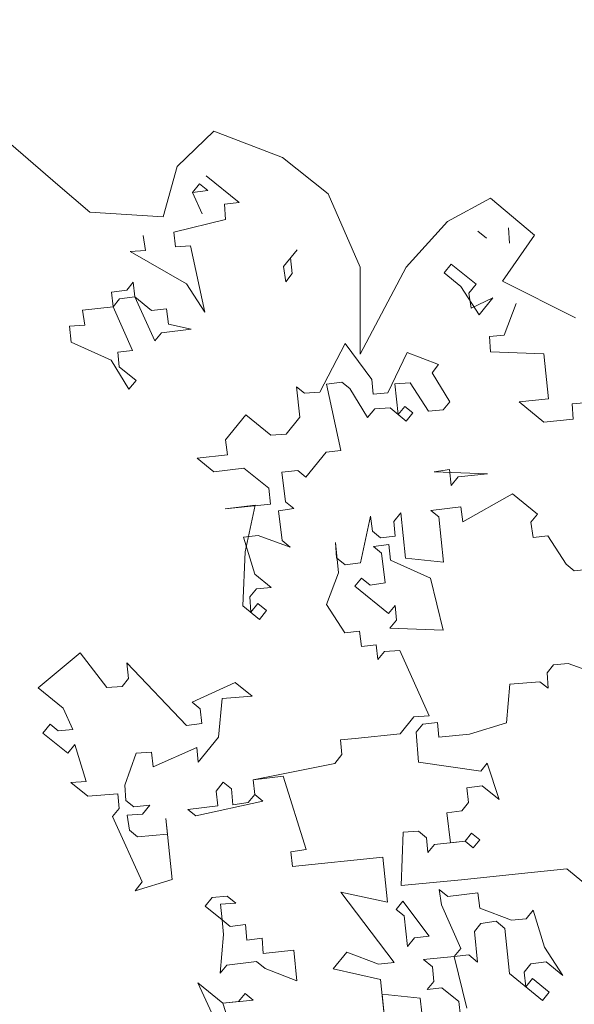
# Model space of a CAD drawing. Header units: millimetres. Extents: x 6487905018 to 6488192500, y 5882180700 to 5882375224.
# Tile 250 of 256: x 6488058995 to 6488059408, y 5882297000 to 5882297734. Entities that reach past the tile are written whole.
import ezdxf
from ezdxf.xclip import XClip

# ---------------------------------------------------------------- set-up
doc = ezdxf.new("R2010")
doc.units = ezdxf.units.MM
doc.header["$MEASUREMENT"] = 0
doc.header["$XCLIPFRAME"] = 2
doc.linetypes.add('Wipeout_Contour', pattern=[1000, 0, -1000])
doc.layers.add('drzewa_Nr_pióra__154', color=94, linetype='Continuous', lineweight=5)
doc.layers.add('Wymiarowanie_Nr_pióra__1', color=7, linetype='Continuous', lineweight=0)
for name, color, linetype in [('Mapa cyfrowa', 7, 'Continuous'), ('Wymiarowanie', 7, 'Continuous'), ('Zamość 06.10._2_Mapa cyfrowa', 7, 'Continuous')]:
    doc.layers.add(name, color=color, linetype=linetype)
doc.styles.add('GENERATED_STYLE_2', font='txt')
doc.dimstyles.new('GENERATED_STYLE__3', dxfattribs={"dimtxt": 750, "dimasz": 570, "dimexe": 0.18, "dimexo": 0, "dimgap": 0.09, "dimtad": 1, "dimtih": 1, "dimtoh": 1, "dimlfac": 0.001, "dimzin": 0, "dimdsep": 46, "dimtxsty": 'GENERATED_STYLE_2', "dimblk": 'ARROWHEAD_11', "dimblk1": 'ARROWHEAD_11', "dimblk2": 'ARROWHEAD_11', "dimcen": 0.09, "dimclrd": 7, "dimclre": 7, "dimclrt": 7, "dimazin": 0, "dimtfac": 1, "dimtdec": 4, "dimtmove": 0, "dimatfit": 3, "dimfxl": 0, "dimtolj": 1, "dimtzin": 0, "dimarcsym": 0})

# ---------------------------------------------------------------- blocks, each defined once
blk = doc.blocks.new('Rysunek_1_2')
at = {"color": 254, "linetype": 'Wipeout_Contour', "lineweight": 0, "ltscale": 70061284114.24681}
blk.add_wipeout([(6487915525.867126, 5882181505.900702), (6488146644.289524, 5882181505.900702), (6488146644.289524, 5882373115.540435), (6488107628.768834, 5882373115.540435), (6488107628.768834, 5882320263.490532), (6488101226.436201, 5882320263.490532), (6488101226.436201, 5882373115.540435), (6487915525.867126, 5882373115.540435)], dxfattribs=at).dxf.layer = 'Zamość 06.10._2_Mapa cyfrowa'
blk = doc.blocks.new('*D13', base_point=(6488045394.921593, 5882250647.102998))
at = {"layer": 'Wymiarowanie_Nr_pióra__1', "linetype": 'Continuous'}
for points in [[(6488050150, 5882301483.218829), (6488050138.58193, 5882301540.621344), (6488050106.066017, 5882301589.284846), (6488050057.402515, 5882301621.800758), (6488050000, 5882301633.218829), (6488049942.597486, 5882301621.800758), (6488049893.933983, 5882301589.284846), (6488049861.418071, 5882301540.621344), (6488049850, 5882301483.218829), (6488049861.418071, 5882301425.816314), (6488049893.933983, 5882301377.152812), (6488049942.597486, 5882301344.636899), (6488050000, 5882301333.218829), (6488050057.402515, 5882301344.636899), (6488050106.066017, 5882301377.152812), (6488050138.58193, 5882301425.816314)], [(6488100150, 5882301483.218829), (6488100138.58193, 5882301540.621344), (6488100106.066017, 5882301589.284846), (6488100057.402515, 5882301621.800758), (6488100000, 5882301633.218829), (6488099942.597486, 5882301621.800758), (6488099893.933983, 5882301589.284846), (6488099861.418071, 5882301540.621344), (6488099850, 5882301483.218829), (6488099861.418071, 5882301425.816314), (6488099893.933983, 5882301377.152812), (6488099942.597486, 5882301344.636899), (6488100000, 5882301333.218829), (6488100057.402515, 5882301344.636899), (6488100106.066017, 5882301377.152812), (6488100138.58193, 5882301425.816314)]]:
    blk.add_hatch(color=256, dxfattribs=at).paths.add_polyline_path(points)
for p, q in [((6488050000, 5882301633.218829), (6488050000, 5882302045.718829)), ((6488100000, 5882301633.218829), (6488100000, 5882302045.718829)), ((6488049700, 5882301483.218829), (6488049850, 5882301483.218829)), ((6488050150, 5882301483.218829), (6488099850, 5882301483.218829)), ((6488100150, 5882301483.218829), (6488100300, 5882301483.218829)), ((6488050000, 5882300920.718829), (6488050000, 5882301333.218829)), ((6488100000, 5882300920.718829), (6488100000, 5882301333.218829))]:
    blk.add_line(p, q, dxfattribs=at)
for centre in [(6488050000, 5882301483.218829), (6488100000, 5882301483.218829)]:
    blk.add_circle(centre, 150, dxfattribs=at)
at = {"layer": 'Wymiarowanie_Nr_pióra__1', "insert": (6488073721.141219, 5882301633.218829), "char_height": 750, "attachment_point": 7, "style": 'GENERATED_STYLE_2'}
blk.add_mtext('\\A1;{\\fArial|b1|i0|c238|p38;50,00}', dxfattribs=at)
blk = doc.blocks.new('ARROWHEAD_11')
at = {"color": 0, "linetype": 'Continuous', "lineweight": 0}
blk.add_line((0, 0), (-1, 0), dxfattribs=at)
at = {"color": 0, "linetype": 'Continuous', "lineweight": 0, "const_width": 0.25, "flags": 128}
blk.add_lwpolyline([(-0.125, 0, 1), (0.125, 0, 1)], format="xyb", close=True, dxfattribs=at)

msp = doc.modelspace()

# ---------------------------------------------------------------- block references
at = {"layer": 'Mapa cyfrowa', "color": 22, "linetype": 'Continuous', "lineweight": 5}
ref = msp.add_blockref('Rysunek_1_2', (0, 0), dxfattribs=at)
XClip(ref).set_block_clipping_path([(6487915525.8671264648, 5882181505.9007024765), (6488146644.2895231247, 5882181505.9007024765), (6488146644.2895231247, 5882373115.5404348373), (6488107628.7688331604, 5882373115.5404348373), (6488107628.7688331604, 5882320263.4905319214), (6488101226.4362001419, 5882320263.4905319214), (6488101226.4362001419, 5882373115.5404348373), (6487915525.8671264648, 5882373115.5404348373)])

# ---------------------------------------------------------------- next in the draw order: linework, layer by layer
at = {"layer": 'drzewa_Nr_pióra__154', "linetype": 'Continuous'}
for p, q in [((6488058978.575483, 5882297649.432926), (6488059023.046692, 5882297611.230901)), ((6488059111.83643, 5882297624.890861), (6488059139.396836, 5882297651.288764)), ((6488059139.396836, 5882297651.288764), (6488059190.381199, 5882297631.72084)), ((6488059190.381199, 5882297631.72084), (6488059224.531097, 5882297604.400921)), ((6488059101.59146, 5882297587.325971), (6488059111.83643, 5882297624.890861)), ((6488059133.616877, 5882297617.988221), (6488059158.230549, 5882297597.983727)), ((6488059023.046692, 5882297611.230901), (6488059046.951621, 5882297590.740961)), ((6488059123.425908, 5882297605.449181), (6488059128.710114, 5882297611.950906)), ((6488059128.710114, 5882297611.950906), (6488059134.74743, 5882297607.044143)), ((6488059134.74743, 5882297607.044143), (6488059123.425908, 5882297605.449181)), ((6488059123.425908, 5882297605.449181), (6488059130.593777, 5882297589.598339)), ((6488059224.531097, 5882297604.400921), (6488059248.436028, 5882297549.761082)), ((6488059158.230549, 5882297597.983727), (6488059147.28647, 5882297596.853174)), ((6488059147.28647, 5882297596.853174), (6488059148.03958, 5882297585.444686)), ((6488059313.320836, 5882297583.910981), (6488059345.506146, 5882297601.195188)), ((6488059345.506146, 5882297601.195188), (6488059378.205645, 5882297573.666011)), ((6488059046.951621, 5882297590.740961), (6488059101.59146, 5882297587.325971)), ((6488059148.03958, 5882297585.444686), (6488059109.458729, 5882297575.928745)), ((6488059282.585927, 5882297549.761082), (6488059313.320836, 5882297583.910981)), ((6488059088.323682, 5882297562.259152), (6488059086.72872, 5882297573.580674)), ((6488059109.458729, 5882297575.928745), (6488059110.589282, 5882297564.984667)), ((6488059342.618656, 5882297571.511793), (6488059336.116931, 5882297576.796)), ((6488059378.205645, 5882297573.666011), (6488059354.300715, 5882297539.516111)), ((6488059358.846941, 5882297579.144071), (6488059359.600051, 5882297567.735583)), ((6488059110.589282, 5882297564.984667), (6488059121.997769, 5882297565.737777)), ((6488059121.997769, 5882297565.737777), (6488059132.644263, 5882297516.212847)), ((6488059076.915194, 5882297561.506042), (6488059088.323682, 5882297562.259152)), ((6488059118.974669, 5882297537.347895), (6488059076.915194, 5882297561.506042)), ((6488059191.229609, 5882297550.34246), (6488059201.420578, 5882297562.8815)), ((6488059196.513815, 5882297556.844185), (6488059197.731334, 5882297545.058253)), ((6488059310.828231, 5882297545.680602), (6488059316.112436, 5882297552.182326)), ((6488059316.112436, 5882297552.182326), (6488059334.688793, 5882297537.084595)), ((6488059192.824571, 5882297539.020938), (6488059191.229609, 5882297550.34246)), ((6488059197.731334, 5882297545.058253), (6488059192.824571, 5882297539.020938)), ((6488059248.436028, 5882297549.761082), (6488059248.436028, 5882297484.876273)), ((6488059248.436028, 5882297484.876273), (6488059282.585927, 5882297549.761082)), ((6488059323.367271, 5882297535.489633), (6488059310.828231, 5882297545.680602)), ((6488059074.356503, 5882297532.738717), (6488059079.263266, 5882297538.776032)), ((6488059079.263266, 5882297538.776032), (6488059080.393819, 5882297527.831954)), ((6488059132.644263, 5882297516.212847), (6488059118.974669, 5882297537.347895)), ((6488059334.688793, 5882297537.084595), (6488059329.404587, 5882297530.58287)), ((6488059354.300715, 5882297539.516111), (6488059408.940555, 5882297512.196193)), ((6488059063.034981, 5882297531.143755), (6488059074.356503, 5882297532.738717)), ((6488059064.165534, 5882297520.199677), (6488059063.034981, 5882297531.143755)), ((6488059337.036864, 5882297514.354586), (6488059323.367271, 5882297535.489633)), ((6488059329.404587, 5882297530.58287), (6488059330.999549, 5882297519.261348)), ((6488059069.072296, 5882297526.236992), (6488059064.165534, 5882297520.199677)), ((6488059080.393819, 5882297527.831954), (6488059069.072296, 5882297526.236992)), ((6488059095.280931, 5882297494.910975), (6488059080.393819, 5882297527.831954)), ((6488059080.393819, 5882297527.831954), (6488059092.932859, 5882297517.640985)), ((6488059330.999549, 5882297519.261348), (6488059347.227834, 5882297526.893626)), ((6488059347.227834, 5882297526.893626), (6488059337.036864, 5882297514.354586)), ((6488059355.613221, 5882297499.256853), (6488059364.673637, 5882297522.739973)), ((6488059041.435524, 5882297517.851604), (6488059064.165534, 5882297520.199677)), ((6488059043.030486, 5882297506.530083), (6488059041.435524, 5882297517.851604)), ((6488059064.165534, 5882297520.199677), (6488059078.588237, 5882297487.656141)), ((6488059092.932859, 5882297517.640985), (6488059103.876938, 5882297518.771538)), ((6488059103.876938, 5882297518.771538), (6488059105.4719, 5882297507.450016)), ((6488059105.4719, 5882297507.450016), (6488059122.453295, 5882297503.673806)), ((6488059031.621999, 5882297505.776973), (6488059043.030486, 5882297506.530083)), ((6488059032.839517, 5882297493.991042), (6488059031.621999, 5882297505.776973)), ((6488059100.187694, 5882297500.948291), (6488059095.280931, 5882297494.910975)), ((6488059122.453295, 5882297503.673806), (6488059100.187694, 5882297500.948291)), ((6488059062.737395, 5882297480.488272), (6488059032.839517, 5882297493.991042)), ((6488059218.358177, 5882297456.575029), (6488059237.145153, 5882297492.974632)), ((6488059237.145153, 5882297492.974632), (6488059256.939028, 5882297466.09097)), ((6488059344.669143, 5882297498.126301), (6488059355.613221, 5882297499.256853)), ((6488059345.422253, 5882297486.717813), (6488059344.669143, 5882297498.126301)), ((6488059078.588237, 5882297487.656141), (6488059067.644158, 5882297486.525588)), ((6488059067.644158, 5882297486.525588), (6488059068.774712, 5882297475.58151)), ((6488059269.013659, 5882297456.277444), (6488059283.358282, 5882297486.262288)), ((6488059283.358282, 5882297486.262288), (6488059306.841401, 5882297477.201873)), ((6488059385.133657, 5882297485.289675), (6488059345.422253, 5882297486.717813)), ((6488059388.612281, 5882297451.615586), (6488059385.133657, 5882297485.289675)), ((6488059076.029546, 5882297458.888816), (6488059062.737395, 5882297480.488272)), ((6488059068.774712, 5882297475.58151), (6488059081.313752, 5882297465.39054)), ((6488059306.841401, 5882297477.201873), (6488059301.934638, 5882297471.164557)), ((6488059301.934638, 5882297471.164557), (6488059315.226789, 5882297449.5651)), ((6488059081.313752, 5882297465.39054), (6488059076.029546, 5882297458.888816)), ((6488059234.586462, 5882297464.207307), (6488059223.264939, 5882297462.612346)), ((6488059223.264939, 5882297462.612346), (6488059233.911433, 5882297413.087416)), ((6488059240.623777, 5882297459.300545), (6488059234.586462, 5882297464.207307)), ((6488059256.939028, 5882297466.09097), (6488059258.069581, 5882297455.146892)), ((6488059285.706353, 5882297463.532279), (6488059274.297866, 5882297462.779169)), ((6488059274.297866, 5882297462.779169), (6488059276.645938, 5882297440.049159)), ((6488059299.375947, 5882297442.397231), (6488059285.706353, 5882297463.532279)), ((6488059203.260445, 5882297437.998672), (6488059200.912374, 5882297460.728683)), ((6488059200.912374, 5882297460.728683), (6488059206.949689, 5882297455.821919)), ((6488059206.949689, 5882297455.821919), (6488059218.358177, 5882297456.575029)), ((6488059253.915928, 5882297437.701088), (6488059240.623777, 5882297459.300545)), ((6488059258.069581, 5882297455.146892), (6488059269.013659, 5882297456.277444)), ((6488059315.226789, 5882297449.5651), (6488059310.320025, 5882297443.527784)), ((6488059366.724124, 5882297449.354481), (6488059388.612281, 5882297451.615586)), ((6488059385.30048, 5882297434.256748), (6488059366.724124, 5882297449.354481)), ((6488059428.788095, 5882297449.810005), (6488059406.435528, 5882297447.926342)), ((6488059406.435528, 5882297447.926342), (6488059407.188638, 5882297436.517855)), ((6488059259.200134, 5882297444.202812), (6488059253.915928, 5882297437.701088)), ((6488059270.608622, 5882297444.955922), (6488059259.200134, 5882297444.202812)), ((6488059282.683253, 5882297435.142397), (6488059270.608622, 5882297444.955922)), ((6488059276.645938, 5882297440.049159), (6488059281.5527, 5882297446.086475)), ((6488059281.5527, 5882297446.086475), (6488059287.590016, 5882297441.179712)), ((6488059287.590016, 5882297441.179712), (6488059282.683253, 5882297435.142397)), ((6488059310.320025, 5882297443.527784), (6488059299.375947, 5882297442.397231)), ((6488059147.9869, 5882297421.227898), (6488059163.084632, 5882297439.804255)), ((6488059163.084632, 5882297439.804255), (6488059181.660989, 5882297424.706523)), ((6488059193.069476, 5882297425.459632), (6488059203.260445, 5882297437.998672)), ((6488059407.188638, 5882297436.517855), (6488059385.30048, 5882297434.256748)), ((6488059149.581862, 5882297409.906376), (6488059147.9869, 5882297421.227898)), ((6488059181.660989, 5882297424.706523), (6488059193.069476, 5882297425.459632)), ((6488059222.967355, 5882297411.956862), (6488059207.869623, 5882297393.380506)), ((6488059233.911433, 5882297413.087416), (6488059222.967355, 5882297411.956862)), ((6488059126.851852, 5882297407.558304), (6488059149.581862, 5882297409.906376)), ((6488059139.390893, 5882297397.367335), (6488059126.851852, 5882297407.558304)), ((6488059161.656494, 5882297400.09285), (6488059139.390893, 5882297397.367335)), ((6488059180.23285, 5882297384.995118), (6488059161.656494, 5882297400.09285)), ((6488059201.832307, 5882297398.287269), (6488059190.046376, 5882297397.06975)), ((6488059190.046376, 5882297397.06975), (6488059192.771891, 5882297374.80415)), ((6488059207.869623, 5882297393.380506), (6488059201.832307, 5882297398.287269)), ((6488059314.929203, 5882297398.909617), (6488059303.607681, 5882297397.314655)), ((6488059303.607681, 5882297397.314655), (6488059343.319086, 5882297395.886517)), ((6488059316.146722, 5882297387.123686), (6488059314.929203, 5882297398.909617)), ((6488059321.430928, 5882297393.625411), (6488059316.146722, 5882297387.123686)), ((6488059343.319086, 5882297395.886517), (6488059321.430928, 5882297393.625411)), ((6488059181.450369, 5882297373.209188), (6488059180.23285, 5882297384.995118)), ((6488059192.771891, 5882297374.80415), (6488059198.809207, 5882297369.897387)), ((6488059324.909553, 5882297359.951323), (6488059361.895442, 5882297380.788785)), ((6488059361.895442, 5882297380.788785), (6488059380.471799, 5882297365.691053)), ((6488059147.77628, 5882297369.730563), (6488059181.450369, 5882297373.209188)), ((6488059170.041882, 5882297372.456078), (6488059147.77628, 5882297369.730563)), ((6488059162.576427, 5882297337.651437), (6488059170.041882, 5882297372.456078)), ((6488059198.809207, 5882297369.897387), (6488059187.487685, 5882297368.302424)), ((6488059187.487685, 5882297368.302424), (6488059190.2132, 5882297346.036824)), ((6488059301.04899, 5882297368.54733), (6488059323.314591, 5882297371.272844)), ((6488059307.086307, 5882297363.640567), (6488059301.04899, 5882297368.54733)), ((6488059323.314591, 5882297371.272844), (6488059324.909553, 5882297359.951323)), ((6488059248.50096, 5882297329.510954), (6488059255.966414, 5882297364.315596)), ((6488059255.966414, 5882297364.315596), (6488059257.561377, 5882297352.994073)), ((6488059273.412218, 5882297360.161942), (6488059278.696424, 5882297366.663667)), ((6488059274.542771, 5882297349.217863), (6488059273.412218, 5882297360.161942)), ((6488059278.696424, 5882297366.663667), (6488059282.175049, 5882297332.989578)), ((6488059310.564931, 5882297329.966478), (6488059307.086307, 5882297363.640567)), ((6488059380.471799, 5882297365.691053), (6488059375.565036, 5882297359.653738)), ((6488059257.561377, 5882297352.994073), (6488059263.598692, 5882297348.087311)), ((6488059375.565036, 5882297359.653738), (6488059377.159998, 5882297348.332215)), ((6488059172.389953, 5882297349.726068), (6488059161.445874, 5882297348.595515)), ((6488059161.445874, 5882297348.595515), (6488059169.831262, 5882297320.958743)), ((6488059196.250516, 5882297341.130061), (6488059172.389953, 5882297349.726068)), ((6488059190.2132, 5882297346.036824), (6488059196.250516, 5882297341.130061)), ((6488059263.598692, 5882297348.087311), (6488059274.542771, 5882297349.217863)), ((6488059377.159998, 5882297348.332215), (6488059388.104076, 5882297349.462769)), ((6488059388.104076, 5882297349.462769), (6488059401.77367, 5882297328.327721)), ((6488059232.272676, 5882297321.878676), (6488059229.924603, 5882297344.608685)), ((6488059229.924603, 5882297344.608685), (6488059230.677713, 5882297333.200198)), ((6488059258.314487, 5882297341.585586), (6488059269.636008, 5882297343.180548)), ((6488059264.351802, 5882297336.678823), (6488059258.314487, 5882297341.585586)), ((6488059269.636008, 5882297343.180548), (6488059270.853527, 5882297331.394617)), ((6488059160.770846, 5882297297.475623), (6488059162.576427, 5882297337.651437)), ((6488059230.677713, 5882297333.200198), (6488059237.179439, 5882297327.915992)), ((6488059267.077317, 5882297314.413222), (6488059264.351802, 5882297336.678823)), ((6488059270.853527, 5882297331.394617), (6488059300.751405, 5882297317.891847)), ((6488059282.175049, 5882297332.989578), (6488059310.564931, 5882297329.966478)), ((6488059237.179439, 5882297327.915992), (6488059248.50096, 5882297329.510954)), ((6488059401.77367, 5882297328.327721), (6488059407.810986, 5882297323.420959)), ((6488059407.810986, 5882297323.420959), (6488059441.485074, 5882297326.899583)), ((6488059169.831262, 5882297320.958743), (6488059181.905893, 5882297311.145217)), ((6488059223.212259, 5882297298.395556), (6488059232.272676, 5882297321.878676)), ((6488059244.347307, 5882297312.06515), (6488059249.25407, 5882297318.102467)), ((6488059249.25407, 5882297318.102467), (6488059255.755795, 5882297312.81826)), ((6488059300.751405, 5882297317.891847), (6488059310.267345, 5882297279.310996)), ((6488059170.961815, 5882297310.014664), (6488059166.055052, 5882297303.977348)), ((6488059181.905893, 5882297311.145217), (6488059170.961815, 5882297310.014664)), ((6488059269.425388, 5882297291.683212), (6488059244.347307, 5882297312.06515)), ((6488059255.755795, 5882297312.81826), (6488059267.077317, 5882297314.413222)), ((6488059166.055052, 5882297303.977348), (6488059166.808162, 5882297292.568861)), ((6488059173.309887, 5882297287.284655), (6488059160.770846, 5882297297.475623)), ((6488059166.808162, 5882297292.568861), (6488059172.092368, 5882297299.070585)), ((6488059172.092368, 5882297299.070585), (6488059178.594092, 5882297293.786379)), ((6488059178.594092, 5882297293.786379), (6488059173.309887, 5882297287.284655)), ((6488059236.881853, 5882297277.260509), (6488059223.212259, 5882297298.395556)), ((6488059274.332151, 5882297297.720529), (6488059269.425388, 5882297291.683212)), ((6488059275.462705, 5882297286.77645), (6488059274.332151, 5882297297.720529)), ((6488059270.555942, 5882297280.739134), (6488059275.462705, 5882297286.77645)), ((6488059310.267345, 5882297279.310996), (6488059270.555942, 5882297280.739134)), ((6488059247.825932, 5882297278.391062), (6488059236.881853, 5882297277.260509)), ((6488059249.420894, 5882297267.06954), (6488059247.825932, 5882297278.391062)), ((6488059260.364973, 5882297268.200093), (6488059249.420894, 5882297267.06954)), ((6488059261.495525, 5882297257.256015), (6488059260.364973, 5882297268.200093)), ((6488059008.41807, 5882297236.217443), (6488059039.744086, 5882297262.426077)), ((6488059039.744086, 5882297262.426077), (6488059059.450995, 5882297236.384267)), ((6488059266.402288, 5882297263.29333), (6488059261.495525, 5882297257.256015)), ((6488059277.810776, 5882297264.04644), (6488059266.402288, 5882297263.29333)), ((6488059299.865757, 5882297215.27462), (6488059277.810776, 5882297264.04644)), ((6488059075.766247, 5882297243.174692), (6488059074.548728, 5882297254.960623)), ((6488059074.548728, 5882297254.960623), (6488059118.956275, 5882297208.072466)), ((6488059392.502635, 5882297253.347266), (6488059387.595872, 5882297247.309951)), ((6488059403.446713, 5882297254.477819), (6488059392.502635, 5882297253.347266)), ((6488059427.307276, 5882297245.881812), (6488059403.446713, 5882297254.477819)), ((6488059070.859484, 5882297237.137376), (6488059075.766247, 5882297243.174692)), ((6488059387.595872, 5882297247.309951), (6488059388.348982, 5882297235.901464)), ((6488059026.994427, 5882297221.119711), (6488059008.41807, 5882297236.217443)), ((6488059059.450995, 5882297236.384267), (6488059070.859484, 5882297237.137376)), ((6488059123.109928, 5882297225.51827), (6488059155.189054, 5882297240.318416)), ((6488059155.189054, 5882297240.318416), (6488059167.728095, 5882297230.127447)), ((6488059359.9591, 5882297238.924563), (6488059357.400408, 5882297210.157238)), ((6488059382.311666, 5882297240.808226), (6488059359.9591, 5882297238.924563)), ((6488059388.348982, 5882297235.901464), (6488059382.311666, 5882297240.808226)), ((6488059145.375529, 5882297228.243784), (6488059142.816837, 5882297199.476459)), ((6488059167.728095, 5882297230.127447), (6488059145.375529, 5882297228.243784)), ((6488059034.162295, 5882297205.268869), (6488059026.994427, 5882297221.119711)), ((6488059129.147244, 5882297220.611506), (6488059123.109928, 5882297225.51827)), ((6488059130.277797, 5882297209.667428), (6488059129.147244, 5882297220.611506)), ((6488059278.2663, 5882297201.98247), (6488059288.45727, 5882297214.52151)), ((6488059288.45727, 5882297214.52151), (6488059299.865757, 5882297215.27462)), ((6488059011.896694, 5882297202.543354), (6488059017.180901, 5882297209.045079)), ((6488059017.180901, 5882297209.045079), (6488059023.218217, 5882297204.138316)), ((6488059118.956275, 5882297208.072466), (6488059130.277797, 5882297209.667428)), ((6488059294.958995, 5882297209.237305), (6488059290.052232, 5882297203.199988)), ((6488059305.903073, 5882297210.367857), (6488059294.958995, 5882297209.237305)), ((6488059307.033627, 5882297199.423779), (6488059305.903073, 5882297210.367857)), ((6488059357.400408, 5882297210.157238), (6488059329.763636, 5882297201.771851)), ((6488059030.473051, 5882297187.445622), (6488059011.896694, 5882297202.543354)), ((6488059023.218217, 5882297204.138316), (6488059034.162295, 5882297205.268869)), ((6488059142.816837, 5882297199.476459), (6488059127.719106, 5882297180.900103)), ((6488059233.648133, 5882297197.373292), (6488059244.592213, 5882297198.503845)), ((6488059244.592213, 5882297198.503845), (6488059278.2663, 5882297201.98247)), ((6488059290.052232, 5882297203.199988), (6488059291.935894, 5882297180.847422)), ((6488059329.763636, 5882297201.771851), (6488059307.033627, 5882297199.423779)), ((6488059035.757257, 5882297193.947348), (6488059030.473051, 5882297187.445622)), ((6488059044.142645, 5882297166.310575), (6488059035.757257, 5882297193.947348)), ((6488059126.588553, 5882297191.844181), (6488059094.045017, 5882297177.421477)), ((6488059127.719106, 5882297180.900103), (6488059126.588553, 5882297191.844181)), ((6488059234.778687, 5882297186.429214), (6488059233.648133, 5882297197.373292)), ((6488059081.505977, 5882297187.612447), (6488059072.90997, 5882297163.751884)), ((6488059092.914465, 5882297188.365556), (6488059081.505977, 5882297187.612447)), ((6488059094.045017, 5882297177.421477), (6488059092.914465, 5882297188.365556)), ((6488059229.49448, 5882297179.927488), (6488059234.778687, 5882297186.429214)), ((6488059168.648028, 5882297167.686033), (6488059229.49448, 5882297179.927488)), ((6488059291.935894, 5882297180.847422), (6488059338.149023, 5882297174.135077)), ((6488059338.149023, 5882297174.135077), (6488059343.055786, 5882297180.172394)), ((6488059343.055786, 5882297180.172394), (6488059351.818617, 5882297153.000031)), ((6488059190.91363, 5882297170.411548), (6488059168.648028, 5882297167.686033)), ((6488059208.061848, 5882297115.602412), (6488059190.91363, 5882297170.411548)), ((6488059032.734157, 5882297165.557466), (6488059044.142645, 5882297166.310575)), ((6488059045.273197, 5882297155.366496), (6488059032.734157, 5882297165.557466)), ((6488059072.90997, 5882297163.751884), (6488059073.66308, 5882297152.343396)), ((6488059141.011256, 5882297159.300646), (6488059146.295463, 5882297165.80237)), ((6488059146.295463, 5882297165.80237), (6488059152.332778, 5882297160.895608)), ((6488059168.648028, 5882297167.686033), (6488059169.778582, 5882297156.741955)), ((6488059169.778582, 5882297156.741955), (6488059168.648028, 5882297167.686033)), ((6488059339.279576, 5882297163.190999), (6488059327.958055, 5882297161.596037)), ((6488059351.818617, 5882297153.000031), (6488059339.279576, 5882297163.190999)), ((6488059067.625764, 5882297157.250159), (6488059045.273197, 5882297155.366496)), ((6488059068.756317, 5882297146.306081), (6488059067.625764, 5882297157.250159)), ((6488059142.141809, 5882297148.356566), (6488059141.011256, 5882297159.300646)), ((6488059152.332778, 5882297160.895608), (6488059153.550297, 5882297149.109676)), ((6488059164.871819, 5882297150.704638), (6488059169.778582, 5882297156.741955)), ((6488059169.778582, 5882297156.741955), (6488059175.815898, 5882297151.835192)), ((6488059327.958055, 5882297161.596037), (6488059329.088607, 5882297150.651958)), ((6488059073.66308, 5882297152.343396), (6488059079.700396, 5882297147.436633)), ((6488059079.700396, 5882297147.436633), (6488059091.486326, 5882297148.654152)), ((6488059091.486326, 5882297148.654152), (6488059086.202121, 5882297142.152428)), ((6488059119.876208, 5882297145.631052), (6488059142.141809, 5882297148.356566)), ((6488059175.815898, 5882297151.835192), (6488059125.913525, 5882297140.724289)), ((6488059153.550297, 5882297149.109676), (6488059164.871819, 5882297150.704638)), ((6488059329.088607, 5882297150.651958), (6488059324.181845, 5882297144.614642)), ((6488059063.849554, 5882297140.268764), (6488059068.756317, 5882297146.306081)), ((6488059085.904535, 5882297091.496944), (6488059063.849554, 5882297140.268764)), ((6488059086.202121, 5882297142.152428), (6488059074.793633, 5882297141.399318)), ((6488059074.793633, 5882297141.399318), (6488059076.388595, 5882297130.077796)), ((6488059125.913525, 5882297140.724289), (6488059119.876208, 5882297145.631052)), ((6488059324.181845, 5882297144.614642), (6488059312.860322, 5882297143.019681)), ((6488059312.860322, 5882297143.019681), (6488059315.585837, 5882297120.75408)), ((6488059104.778477, 5882297127.054695), (6488059103.560958, 5882297138.840627)), ((6488059103.560958, 5882297138.840627), (6488059108.257102, 5882297093.380608)), ((6488059076.388595, 5882297130.077796), (6488059082.425911, 5882297125.171033)), ((6488059082.425911, 5882297125.171033), (6488059104.778477, 5882297127.054695)), ((6488059280.316787, 5882297128.596977), (6488059278.888649, 5882297088.885573)), ((6488059291.725275, 5882297129.350087), (6488059280.316787, 5882297128.596977)), ((6488059297.76259, 5882297124.443324), (6488059291.725275, 5882297129.350087)), ((6488059326.529916, 5882297121.884633), (6488059331.436679, 5882297127.921948)), ((6488059331.436679, 5882297127.921948), (6488059337.473995, 5882297123.015186)), ((6488059298.893144, 5882297113.499246), (6488059297.76259, 5882297124.443324)), ((6488059303.799907, 5882297119.536561), (6488059298.893144, 5882297113.499246)), ((6488059326.529916, 5882297121.884633), (6488059303.799907, 5882297119.536561)), ((6488059315.585837, 5882297120.75408), (6488059326.529916, 5882297121.884633)), ((6488059332.567232, 5882297116.97787), (6488059326.529916, 5882297121.884633)), ((6488059337.473995, 5882297123.015186), (6488059332.567232, 5882297116.97787)), ((6488059196.740326, 5882297114.00745), (6488059208.061848, 5882297115.602412)), ((6488059197.870879, 5882297103.063372), (6488059196.740326, 5882297114.00745)), ((6488059265.219055, 5882297110.02062), (6488059197.870879, 5882297103.063372)), ((6488059268.69768, 5882297076.346533), (6488059265.219055, 5882297110.02062)), ((6488059323.971225, 5882297093.117308), (6488059368.589392, 5882297097.726485)), ((6488059368.589392, 5882297097.726485), (6488059402.26348, 5882297101.20511)), ((6488059402.26348, 5882297101.20511), (6488059414.802521, 5882297091.014141)), ((6488059108.257102, 5882297093.380608), (6488059080.620329, 5882297084.995219)), ((6488059080.620329, 5882297084.995219), (6488059085.904535, 5882297091.496944)), ((6488059278.888649, 5882297088.885573), (6488059323.971225, 5882297093.117308)), ((6488059138.15498, 5882297079.877837), (6488059149.099059, 5882297081.00839)), ((6488059149.099059, 5882297081.00839), (6488059155.600783, 5882297075.724184)), ((6488059273.771267, 5882297031.350923), (6488059233.893039, 5882297083.811987)), ((6488059233.893039, 5882297083.811987), (6488059268.69768, 5882297076.346533)), ((6488059308.873493, 5882297074.540951), (6488059307.278531, 5882297085.862473)), ((6488059307.278531, 5882297085.862473), (6488059313.780256, 5882297080.578267)), ((6488059313.780256, 5882297080.578267), (6488059336.045856, 5882297083.303782)), ((6488059336.045856, 5882297083.303782), (6488059337.640819, 5882297071.98226)), ((6488059132.870774, 5882297073.376113), (6488059138.15498, 5882297079.877837)), ((6488059155.600783, 5882297075.724184), (6488059144.192296, 5882297074.971074)), ((6488059144.192296, 5882297074.971074), (6488059145.409815, 5882297063.185143)), ((6488059275.199405, 5882297071.062326), (6488059280.106168, 5882297077.099642)), ((6488059280.106168, 5882297077.099642), (6488059299.813077, 5882297051.057832)), ((6488059323.296197, 5882297041.997416), (6488059308.873493, 5882297074.540951)), ((6488059145.409815, 5882297063.185143), (6488059132.870774, 5882297073.376113)), ((6488059281.236721, 5882297066.155563), (6488059275.199405, 5882297071.062326)), ((6488059337.640819, 5882297071.98226), (6488059361.123938, 5882297062.921844)), ((6488059372.068017, 5882297064.052397), (6488059377.352222, 5882297070.554122)), ((6488059377.352222, 5882297070.554122), (6488059385.73761, 5882297042.917349)), ((6488059146.540367, 5882297052.241065), (6488059145.409815, 5882297063.185143)), ((6488059145.409815, 5882297063.185143), (6488059151.44713, 5882297058.27838)), ((6488059151.44713, 5882297058.27838), (6488059162.768652, 5882297059.873343)), ((6488059162.768652, 5882297059.873343), (6488059163.986171, 5882297048.087412)), ((6488059283.584792, 5882297043.425554), (6488059281.236721, 5882297066.155563)), ((6488059338.393929, 5882297060.573772), (6488059333.487165, 5882297054.536456)), ((6488059349.71545, 5882297062.168735), (6488059338.393929, 5882297060.573772)), ((6488059356.217175, 5882297056.884528), (6488059349.71545, 5882297062.168735)), ((6488059361.123938, 5882297062.921844), (6488059372.068017, 5882297064.052397)), ((6488059143.981676, 5882297023.47374), (6488059146.540367, 5882297052.241065)), ((6488059333.487165, 5882297054.536456), (6488059335.835238, 5882297031.806447)), ((6488059359.6958, 5882297023.21044), (6488059356.217175, 5882297056.884528)), ((6488059163.986171, 5882297048.087412), (6488059175.307693, 5882297049.682374)), ((6488059175.307693, 5882297049.682374), (6488059176.060802, 5882297038.273886)), ((6488059288.868999, 5882297049.927279), (6488059283.584792, 5882297043.425554)), ((6488059299.813077, 5882297051.057832), (6488059288.868999, 5882297049.927279)), ((6488059176.060802, 5882297038.273886), (6488059198.790812, 5882297040.621958)), ((6488059198.790812, 5882297040.621958), (6488059201.138884, 5882297017.891948)), ((6488059228.311248, 5882297026.654778), (6488059238.502216, 5882297039.19382)), ((6488059238.502216, 5882297039.19382), (6488059261.985335, 5882297030.133404)), ((6488059318.389434, 5882297035.9601), (6488059323.296197, 5882297041.997416)), ((6488059329.333512, 5882297037.090653), (6488059318.389434, 5882297035.9601)), ((6488059335.835238, 5882297031.806447), (6488059329.333512, 5882297037.090653)), ((6488059385.73761, 5882297042.917349), (6488059399.407204, 5882297021.782302)), ((6488059148.888439, 5882297029.511055), (6488059143.981676, 5882297023.47374)), ((6488059171.15404, 5882297032.23657), (6488059148.888439, 5882297029.511055)), ((6488059177.655765, 5882297026.952364), (6488059171.15404, 5882297032.23657)), ((6488059261.985335, 5882297030.133404), (6488059273.771267, 5882297031.350923)), ((6488059295.659424, 5882297033.612028), (6488059318.389434, 5882297035.9601)), ((6488059302.161149, 5882297028.327822), (6488059295.659424, 5882297033.612028)), ((6488059318.389434, 5882297035.9601), (6488059327.905375, 5882296997.379249)), ((6488059375.546641, 5882297030.378308), (6488059370.639878, 5882297024.340993)), ((6488059386.868163, 5882297031.97327), (6488059375.546641, 5882297030.378308)), ((6488059399.407204, 5882297021.782302), (6488059386.868163, 5882297031.97327)), ((6488059201.138884, 5882297017.891948), (6488059177.655765, 5882297026.952364)), ((6488059263.580297, 5882297018.811882), (6488059228.311248, 5882297026.654778)), ((6488059303.291702, 5882297017.383743), (6488059302.161149, 5882297028.327822)), ((6488059384.309472, 5882297003.205945), (6488059359.6958, 5882297023.21044)), ((6488059370.639878, 5882297024.340993), (6488059371.770432, 5882297013.396914)), ((6488059142.553538, 5882296983.762335), (6488059127.288982, 5882297016.218904)), ((6488059127.288982, 5882297016.218904), (6488059145.865339, 5882297001.121173)), ((6488059267.058923, 5882296985.137794), (6488059263.580297, 5882297018.811882)), ((6488059298.384939, 5882297011.346428), (6488059303.291702, 5882297017.383743)), ((6488059371.770432, 5882297013.396914), (6488059376.677195, 5882297019.43423)), ((6488059376.677195, 5882297019.43423), (6488059389.216235, 5882297009.243261)), ((6488059157.65127, 5882297002.338692), (6488059162.558033, 5882297008.376008)), ((6488059162.558033, 5882297008.376008), (6488059168.595348, 5882297003.469245)), ((6488059293.100733, 5882297004.844703), (6488059264.710851, 5882297007.867803)), ((6488059264.710851, 5882297007.867803), (6488059267.058923, 5882296985.137794)), ((6488059309.329018, 5882297012.47698), (6488059298.384939, 5882297011.346428)), ((6488059321.868058, 5882297002.286012), (6488059309.329018, 5882297012.47698)), ((6488059389.216235, 5882297009.243261), (6488059384.309472, 5882297003.205945)), ((6488059168.595348, 5882297003.469245), (6488059145.865339, 5882297001.121173)), ((6488059145.865339, 5882297001.121173), (6488059157.65127, 5882297002.338692)), ((6488059145.865339, 5882297001.121173), (6488059154.62817, 5882296973.94881)), ((6488059294.231286, 5882296993.900624), (6488059293.100733, 5882297004.844703)), ((6488059322.998611, 5882296991.341933), (6488059321.868058, 5882297002.286012))]:
    msp.add_line(p, q, dxfattribs=at)

# ---------------------------------------------------------------- next in the draw order: dimensions: what is measured, and where the dimension line sits
at = {"layer": 'Wymiarowanie', "linetype": 'Continuous'}
dim = msp.add_linear_dim(base=(6488100000, 5882301483.218829), p1=(6488050000, 5882297122.372494), p2=(6488100000, 5882297122.372494), dimstyle='GENERATED_STYLE__3', dxfattribs=at)
dim.commit()
dim.dimension.update_dxf_attribs({"geometry": '*D13', "text_midpoint": (6488075003.427469, 5882302008.218829), "dimtype": 160})

doc.saveas('drawing.dxf')
